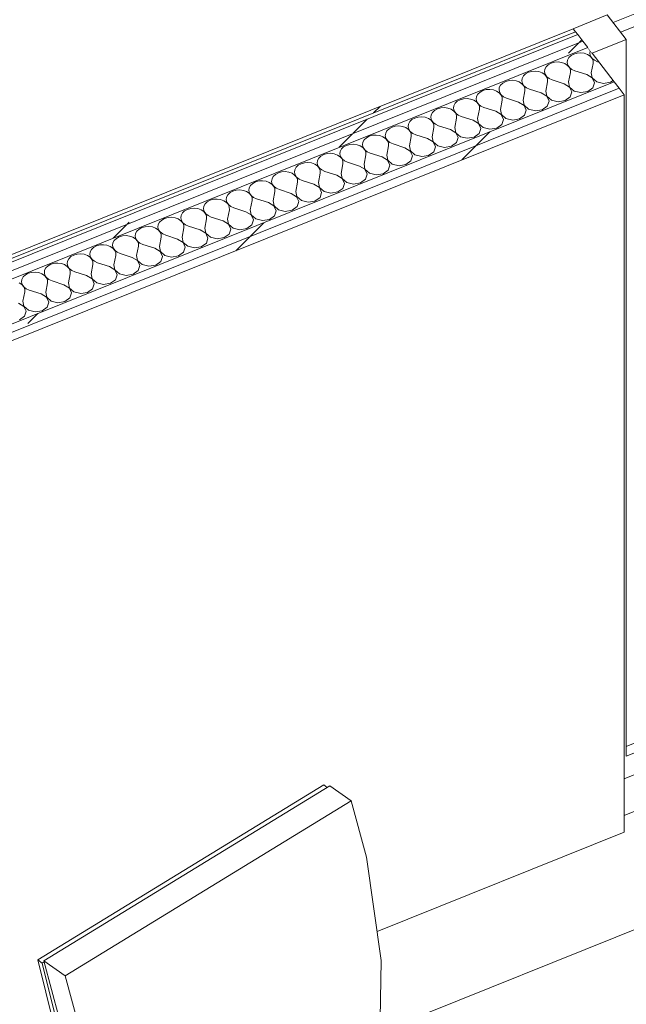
# Model space of a CAD drawing. Header units: millimetres. Extents: x -2220 to 52371, y -4077 to 6953.
# Tile 255 of 256: x 38928 to 39753, y 2845 to 4184. Entities that reach past the tile are written whole.
import ezdxf

# ---------------------------------------------------------------- set-up
doc = ezdxf.new("R2010")
doc.units = ezdxf.units.MM
doc.header["$MEASUREMENT"] = 0
doc.linetypes.add('Wipeout_Contour', pattern=[1000, 0, -1000])
for name, color, linetype in [('Nuevo_08_E_Envans secs', 7, 'Continuous'), ('Nuevo_09_EI_Mobiliari general', 7, 'Continuous'), ('Nuevo_14_PAV_Soft Light Grey 0554', 7, 'Continuous'), ('Nuevo_Ventanas Archicad', 7, 'Continuous')]:
    doc.layers.add(name, color=color, linetype=linetype)
for name, color, linetype, lineweight in [('Nuevo_08_E_Envans secs_Pluma_Nº__1', 7, 'Continuous', 5), ('Nuevo_08_E_Envans secs_Pluma_Nº__47', 7, 'Continuous', 20), ('Nuevo_09_EI_Mobiliari general_Pluma_Nº__1', 7, 'Continuous', 5), ('Nuevo_14_PAV_Soft Light Grey 0554_Pluma_Nº__89', 7, 'Continuous', 5), ('Nuevo_Ventanas Archicad_Pluma_Nº__1', 7, 'Continuous', 5), ('Nuevo_Ventanas Archicad_Pluma_Nº__47', 7, 'Continuous', 20)]:
    doc.layers.add(name, color=color, linetype=linetype, lineweight=lineweight)
for name, color, linetype, lineweight, true_color in [('Nuevo_08_E_Envans secs_Pluma_Nº__102', 7, 'Continuous', 5, 0xcccccc), ('Nuevo_08_E_Envans secs_Pluma_Nº__171', 171, 'Continuous', 13, 0xaaaaff), ('Nuevo_08_E_Envans secs_Pluma_Nº__177', 7, 'Continuous', 15, 0xf7e046)]:
    doc.layers.add(name, color=color, linetype=linetype, lineweight=lineweight, true_color=true_color)
pattern_1 = [(45, (42615.74, 4689.65), (-183.848, 183.848), [195, -65]), (45, (42615.74, 4873.5), (-183.848, 183.848), [195, -65])]

# ---------------------------------------------------------------- blocks, each defined once
blk = doc.blocks.new('*X287', base_point=(42615.7, 4689.6))
at = {"layer": 'Nuevo_08_E_Envans secs_Pluma_Nº__102', "color": 254, "linetype": 'Continuous', "lineweight": 5, "true_color": 0xcccccc}
for p, q in [((39681.5, 4136.9), (39677.6, 4134.8)), ((39686.1, 4138.2), (39681.5, 4136.9)), ((39690.9, 4138.5), (39686.1, 4138.2)), ((39695.7, 4137.9), (39690.9, 4138.5)), ((39700.1, 4136.3), (39695.7, 4137.9)), ((39703.7, 4133.9), (39700.1, 4136.3)), ((39703.8, 4141.1), (39703.4, 4137.6)), ((39703.4, 4137.6), (39704.2, 4134.1)), ((39703.9, 4141.2), (39703.8, 4141.1)), ((39650.6, 4124.5), (39646.7, 4122.4)), ((39655.1, 4125.7), (39650.6, 4124.5)), ((39660, 4126.1), (39655.1, 4125.7)), ((39664.8, 4125.4), (39660, 4126.1)), ((39669.2, 4123.9), (39664.8, 4125.4)), ((39672.8, 4121.5), (39669.2, 4123.9)), ((39672.9, 4128.7), (39672.4, 4125.2)), ((39672.4, 4125.2), (39673.3, 4121.7)), ((39674.7, 4132), (39672.9, 4128.7)), ((39677.6, 4134.8), (39674.7, 4132)), ((39706.3, 4130.9), (39703.7, 4133.9)), ((39704.2, 4134.1), (39706.4, 4131)), ((39705.2, 4111.3), (39707.6, 4124)), ((39707.6, 4127.5), (39706.3, 4130.9)), ((39706.4, 4131), (39709.7, 4128.4)), ((39707.6, 4124), (39707.6, 4127.5)), ((39709.7, 4128.4), (39713.8, 4126.5)), ((39715.6, 4125.9), (39713.8, 4126.5)), ((39615.8, 4109.9), (39612.8, 4107.1)), ((39619.7, 4112.1), (39615.8, 4109.9)), ((39624.2, 4113.3), (39619.7, 4112.1)), ((39629.1, 4113.7), (39624.2, 4113.3)), ((39633.9, 4113), (39629.1, 4113.7)), ((39638.3, 4111.4), (39633.9, 4113)), ((39641.9, 4109.1), (39638.3, 4111.4)), ((39642, 4116.3), (39641.5, 4112.8)), ((39641.5, 4112.8), (39642.4, 4109.3)), ((39643.7, 4119.5), (39642, 4116.3)), ((39646.7, 4122.4), (39643.7, 4119.5)), ((39675.4, 4118.5), (39672.8, 4121.5)), ((39673.3, 4121.7), (39675.5, 4118.5)), ((39674.3, 4098.9), (39676.7, 4111.6)), ((39676.7, 4115.1), (39675.4, 4118.5)), ((39675.5, 4118.5), (39678.8, 4115.9)), ((39676.7, 4111.6), (39676.7, 4115.1)), ((39678.8, 4115.9), (39682.9, 4114.1)), ((39699, 4108.9), (39682.9, 4114.1)), ((39705.2, 4111.3), (39706.6, 4104.4)), ((39584.9, 4097.5), (39581.9, 4094.7)), ((39588.8, 4099.6), (39584.9, 4097.5)), ((39593.3, 4100.9), (39588.8, 4099.6)), ((39598.2, 4101.2), (39593.3, 4100.9)), ((39603, 4100.6), (39598.2, 4101.2)), ((39607.3, 4099), (39603, 4100.6)), ((39610.9, 4096.6), (39607.3, 4099)), ((39611.1, 4103.8), (39610.6, 4100.3)), ((39610.6, 4100.3), (39611.5, 4096.9)), ((39613.5, 4093.7), (39610.9, 4096.6)), ((39612.8, 4107.1), (39611.1, 4103.8)), ((39611.5, 4096.9), (39613.6, 4093.7)), ((39644.4, 4106.1), (39641.9, 4109.1)), ((39642.4, 4109.3), (39644.6, 4106.1)), ((39643.4, 4086.5), (39645.8, 4099.2)), ((39645.8, 4102.7), (39644.4, 4106.1)), ((39644.6, 4106.1), (39647.8, 4103.5)), ((39645.8, 4099.2), (39645.8, 4102.7)), ((39647.8, 4103.5), (39652, 4101.6)), ((39668.1, 4096.4), (39652, 4101.6)), ((39675.5, 4092), (39668.1, 4096.4)), ((39674.3, 4098.9), (39675.7, 4092)), ((39706.5, 4104.4), (39699, 4108.9)), ((39709.5, 4097.8), (39706.5, 4104.4)), ((39706.6, 4104.4), (39712.8, 4099.1)), ((39707.3, 4091), (39709.5, 4097.8)), ((39712.8, 4099.1), (39721.9, 4096.9)), ((39721.9, 4096.9), (39731.3, 4098.5)), ((39731.3, 4098.5), (39734.8, 4101)), ((39553.9, 4085.1), (39551, 4082.3)), ((39557.8, 4087.2), (39553.9, 4085.1)), ((39562.4, 4088.5), (39557.8, 4087.2)), ((39567.3, 4088.8), (39562.4, 4088.5)), ((39572.1, 4088.2), (39567.3, 4088.8)), ((39576.4, 4086.6), (39572.1, 4088.2)), ((39580, 4084.2), (39576.4, 4086.6)), ((39580.1, 4091.4), (39579.7, 4087.9)), ((39579.7, 4087.9), (39580.6, 4084.4)), ((39582.6, 4081.2), (39580, 4084.2)), ((39581.9, 4094.7), (39580.1, 4091.4)), ((39580.6, 4084.4), (39582.7, 4081.3)), ((39612.5, 4074.1), (39614.9, 4086.7)), ((39614.9, 4090.3), (39613.5, 4093.7)), ((39613.6, 4093.7), (39616.9, 4091.1)), ((39614.9, 4086.7), (39614.9, 4090.3)), ((39616.9, 4091.1), (39621.1, 4089.2)), ((39637.2, 4084), (39621.1, 4089.2)), ((39644.6, 4079.5), (39637.2, 4084)), ((39643.4, 4086.5), (39644.8, 4079.6)), ((39678.6, 4085.3), (39675.5, 4092)), ((39675.7, 4092), (39681.9, 4086.6)), ((39676.4, 4078.5), (39678.6, 4085.3)), ((39681.9, 4086.6), (39691, 4084.4)), ((39691, 4084.4), (39700.4, 4086)), ((39700.4, 4086), (39707.3, 4091)), ((39520.1, 4069.9), (39518.3, 4066.6)), ((39523, 4072.7), (39520.1, 4069.9)), ((39526.9, 4074.8), (39523, 4072.7)), ((39531.5, 4076.1), (39526.9, 4074.8)), ((39536.3, 4076.4), (39531.5, 4076.1)), ((39541.1, 4075.7), (39536.3, 4076.4)), ((39545.5, 4074.2), (39541.1, 4075.7)), ((39549.1, 4071.8), (39545.5, 4074.2)), ((39549.2, 4079), (39548.8, 4075.5)), ((39548.8, 4075.5), (39549.7, 4072)), ((39551.7, 4068.8), (39549.1, 4071.8)), ((39551, 4082.3), (39549.2, 4079)), ((39549.7, 4072), (39551.8, 4068.9)), ((39581.6, 4061.7), (39584, 4074.3)), ((39583.9, 4077.8), (39582.6, 4081.2)), ((39582.7, 4081.3), (39586, 4078.7)), ((39584, 4074.3), (39583.9, 4077.8)), ((39586, 4078.7), (39590.1, 4076.8)), ((39606.3, 4071.6), (39590.1, 4076.8)), ((39613.7, 4067.1), (39606.3, 4071.6)), ((39612.5, 4074.1), (39613.8, 4067.2)), ((39647.7, 4072.9), (39644.6, 4079.5)), ((39644.8, 4079.6), (39650.9, 4074.2)), ((39645.4, 4066.1), (39647.7, 4072.9)), ((39650.9, 4074.2), (39660.1, 4072)), ((39660.1, 4072), (39669.5, 4073.6)), ((39669.5, 4073.6), (39676.4, 4078.5)), ((39489.2, 4057.4), (39487.4, 4054.2)), ((39492.1, 4060.2), (39489.2, 4057.4)), ((39496, 4062.4), (39492.1, 4060.2)), ((39500.6, 4063.6), (39496, 4062.4)), ((39505.4, 4064), (39500.6, 4063.6)), ((39510.2, 4063.3), (39505.4, 4064)), ((39514.6, 4061.8), (39510.2, 4063.3)), ((39518.2, 4059.4), (39514.6, 4061.8)), ((39518.3, 4066.6), (39517.9, 4063.1)), ((39517.9, 4063.1), (39518.7, 4059.6)), ((39520.8, 4056.4), (39518.2, 4059.4)), ((39518.7, 4059.6), (39520.9, 4056.4)), ((39522.1, 4053), (39520.8, 4056.4)), ((39520.9, 4056.4), (39524.2, 4053.8)), ((39550.6, 4049.2), (39553, 4061.9)), ((39553, 4065.4), (39551.7, 4068.8)), ((39551.8, 4068.9), (39555.1, 4066.2)), ((39553, 4061.9), (39553, 4065.4)), ((39555.1, 4066.2), (39559.2, 4064.4)), ((39575.4, 4059.2), (39559.2, 4064.4)), ((39582.8, 4054.7), (39575.4, 4059.2)), ((39581.6, 4061.7), (39582.9, 4054.7)), ((39616.8, 4060.5), (39613.7, 4067.1)), ((39613.8, 4067.2), (39620, 4061.8)), ((39614.5, 4053.7), (39616.8, 4060.5)), ((39620, 4061.8), (39629.2, 4059.6)), ((39629.2, 4059.6), (39638.6, 4061.2)), ((39638.6, 4061.2), (39645.4, 4066.1)), ((39458.2, 4045), (39456.5, 4041.7)), ((39461.2, 4047.8), (39458.2, 4045)), ((39465.1, 4049.9), (39461.2, 4047.8)), ((39469.6, 4051.2), (39465.1, 4049.9)), ((39474.5, 4051.5), (39469.6, 4051.2)), ((39479.3, 4050.9), (39474.5, 4051.5)), ((39483.7, 4049.3), (39479.3, 4050.9)), ((39487.3, 4047), (39483.7, 4049.3)), ((39487.4, 4054.2), (39486.9, 4050.6)), ((39486.9, 4050.6), (39487.8, 4047.2)), ((39489.9, 4044), (39487.3, 4047)), ((39487.8, 4047.2), (39490, 4044)), ((39491.2, 4040.6), (39489.9, 4044)), ((39490, 4044), (39493.3, 4041.4)), ((39519.7, 4036.8), (39522.1, 4049.5)), ((39522.1, 4049.5), (39522.1, 4053)), ((39524.2, 4053.8), (39528.3, 4052)), ((39544.5, 4046.8), (39528.3, 4052)), ((39551.9, 4042.3), (39544.5, 4046.8)), ((39550.6, 4049.2), (39552, 4042.3)), ((39585.8, 4048.1), (39582.8, 4054.7)), ((39582.9, 4054.7), (39589.1, 4049.4)), ((39583.6, 4041.3), (39585.8, 4048.1)), ((39589.1, 4049.4), (39598.3, 4047.2)), ((39598.3, 4047.2), (39607.7, 4048.8)), ((39607.7, 4048.8), (39614.5, 4053.7)), ((39425.6, 4029.3), (39425.1, 4025.8)), ((39427.3, 4032.6), (39425.6, 4029.3)), ((39430.3, 4035.4), (39427.3, 4032.6)), ((39434.2, 4037.5), (39430.3, 4035.4)), ((39438.7, 4038.8), (39434.2, 4037.5)), ((39443.6, 4039.1), (39438.7, 4038.8)), ((39448.4, 4038.5), (39443.6, 4039.1)), ((39452.8, 4036.9), (39448.4, 4038.5)), ((39456.4, 4034.5), (39452.8, 4036.9)), ((39456.5, 4041.7), (39456, 4038.2)), ((39456, 4038.2), (39456.9, 4034.8)), ((39458.9, 4031.5), (39456.4, 4034.5)), ((39456.9, 4034.8), (39459.1, 4031.6)), ((39460.3, 4028.2), (39458.9, 4031.5)), ((39459.1, 4031.6), (39462.3, 4029)), ((39488.8, 4024.4), (39491.2, 4037.1)), ((39491.2, 4037.1), (39491.2, 4040.6)), ((39493.3, 4041.4), (39497.4, 4039.5)), ((39513.5, 4034.3), (39497.4, 4039.5)), ((39521, 4029.9), (39513.5, 4034.3)), ((39519.7, 4036.8), (39521.1, 4029.9)), ((39524, 4023.2), (39521, 4029.9)), ((39521.1, 4029.9), (39527.3, 4024.5)), ((39554.9, 4035.7), (39551.9, 4042.3)), ((39552, 4042.3), (39558.2, 4037)), ((39552.7, 4028.9), (39554.9, 4035.7)), ((39558.2, 4037), (39567.4, 4034.7)), ((39567.4, 4034.7), (39576.8, 4036.3)), ((39576.8, 4036.3), (39583.6, 4041.3)), ((39394.6, 4016.9), (39394.2, 4013.4)), ((39396.4, 4020.2), (39394.6, 4016.9)), ((39399.4, 4023), (39396.4, 4020.2)), ((39403.3, 4025.1), (39399.4, 4023)), ((39407.8, 4026.4), (39403.3, 4025.1)), ((39412.7, 4026.7), (39407.8, 4026.4)), ((39417.5, 4026.1), (39412.7, 4026.7)), ((39421.8, 4024.5), (39417.5, 4026.1)), ((39425.4, 4022.1), (39421.8, 4024.5)), ((39425.1, 4025.8), (39426, 4022.3)), ((39428, 4019.1), (39425.4, 4022.1)), ((39426, 4022.3), (39428.1, 4019.2)), ((39429.4, 4015.7), (39428, 4019.1)), ((39428.1, 4019.2), (39431.4, 4016.6)), ((39429.4, 4012.2), (39429.4, 4015.7)), ((39431.4, 4016.6), (39435.6, 4014.7)), ((39457.9, 4012), (39460.3, 4024.6)), ((39460.3, 4024.6), (39460.3, 4028.2)), ((39462.3, 4029), (39466.5, 4027.1)), ((39482.6, 4021.9), (39466.5, 4027.1)), ((39490, 4017.4), (39482.6, 4021.9)), ((39488.8, 4024.4), (39490.2, 4017.5)), ((39493.1, 4010.8), (39490, 4017.4)), ((39490.2, 4017.5), (39496.4, 4012.1)), ((39514.9, 4011.5), (39521.8, 4016.4)), ((39521.8, 4016.4), (39524, 4023.2)), ((39527.3, 4024.5), (39536.4, 4022.3)), ((39536.4, 4022.3), (39545.8, 4023.9)), ((39545.8, 4023.9), (39552.7, 4028.9)), ((39363.7, 4004.5), (39363.3, 4001)), ((39365.5, 4007.8), (39363.7, 4004.5)), ((39368.4, 4010.6), (39365.5, 4007.8)), ((39372.3, 4012.7), (39368.4, 4010.6)), ((39376.9, 4014), (39372.3, 4012.7)), ((39381.8, 4014.3), (39376.9, 4014)), ((39386.6, 4013.6), (39381.8, 4014.3)), ((39390.9, 4012.1), (39386.6, 4013.6)), ((39394.5, 4009.7), (39390.9, 4012.1)), ((39394.2, 4013.4), (39395.1, 4009.9)), ((39397.1, 4006.7), (39394.5, 4009.7)), ((39395.1, 4009.9), (39397.2, 4006.8)), ((39398.4, 4003.3), (39397.1, 4006.7)), ((39397.2, 4006.8), (39400.5, 4004.1)), ((39398.5, 3999.8), (39398.4, 4003.3)), ((39400.5, 4004.1), (39404.6, 4002.3)), ((39427, 3999.6), (39429.4, 4012.2)), ((39451.7, 4009.5), (39435.6, 4014.7)), ((39459.1, 4005), (39451.7, 4009.5)), ((39457.9, 4012), (39459.3, 4005.1)), ((39462.2, 3998.4), (39459.1, 4005)), ((39459.3, 4005.1), (39465.4, 3999.7)), ((39484, 3999.1), (39490.9, 4004)), ((39490.9, 4004), (39493.1, 4010.8)), ((39496.4, 4012.1), (39505.5, 4009.9)), ((39505.5, 4009.9), (39514.9, 4011.5)), ((39315.1, 3989.1), (39310.5, 3987.8)), ((39319.9, 3989.4), (39315.1, 3989.1)), ((39324.7, 3988.8), (39319.9, 3989.4)), ((39332.8, 3992), (39332.4, 3988.5)), ((39334.6, 3995.3), (39332.8, 3992)), ((39337.5, 3998.1), (39334.6, 3995.3)), ((39341.4, 4000.3), (39337.5, 3998.1)), ((39346, 4001.5), (39341.4, 4000.3)), ((39350.8, 4001.9), (39346, 4001.5)), ((39355.6, 4001.2), (39350.8, 4001.9)), ((39360, 3999.6), (39355.6, 4001.2)), ((39363.6, 3997.3), (39360, 3999.6)), ((39363.3, 4001), (39364.2, 3997.5)), ((39366.2, 3994.3), (39363.6, 3997.3)), ((39364.2, 3997.5), (39366.3, 3994.3)), ((39367.5, 3990.9), (39366.2, 3994.3)), ((39366.3, 3994.3), (39369.6, 3991.7)), ((39367.5, 3987.4), (39367.5, 3990.9)), ((39369.6, 3991.7), (39373.7, 3989.9)), ((39389.9, 3984.6), (39373.7, 3989.9)), ((39396.1, 3987.1), (39398.5, 3999.8)), ((39420.8, 3997.1), (39404.6, 4002.3)), ((39428.2, 3992.6), (39420.8, 3997.1)), ((39427, 3999.6), (39428.3, 3992.6)), ((39431.3, 3986), (39428.2, 3992.6)), ((39428.3, 3992.6), (39434.5, 3987.3)), ((39453.1, 3986.7), (39459.9, 3991.6)), ((39459.9, 3991.6), (39462.2, 3998.4)), ((39465.4, 3999.7), (39474.6, 3997.5)), ((39474.6, 3997.5), (39484, 3999.1)), ((39284.1, 3976.7), (39279.6, 3975.4)), ((39289, 3977), (39284.1, 3976.7)), ((39293.8, 3976.4), (39289, 3977)), ((39298.2, 3974.8), (39293.8, 3976.4)), ((39301.9, 3979.6), (39301.4, 3976.1)), ((39301.4, 3976.1), (39302.3, 3972.6)), ((39303.7, 3982.9), (39301.9, 3979.6)), ((39306.6, 3985.7), (39303.7, 3982.9)), ((39310.5, 3987.8), (39306.6, 3985.7)), ((39329.1, 3987.2), (39324.7, 3988.8)), ((39332.7, 3984.9), (39329.1, 3987.2)), ((39332.4, 3988.5), (39333.2, 3985.1)), ((39335.3, 3981.9), (39332.7, 3984.9)), ((39333.2, 3985.1), (39335.4, 3981.9)), ((39336.6, 3978.5), (39335.3, 3981.9)), ((39335.4, 3981.9), (39338.7, 3979.3)), ((39336.6, 3974.9), (39336.6, 3978.5)), ((39338.7, 3979.3), (39342.8, 3977.4)), ((39359, 3972.2), (39342.8, 3977.4)), ((39365.1, 3974.7), (39367.5, 3987.4)), ((39397.3, 3980.2), (39389.9, 3984.6)), ((39396.1, 3987.1), (39397.4, 3980.2)), ((39400.3, 3973.5), (39397.3, 3980.2)), ((39397.4, 3980.2), (39403.6, 3974.9)), ((39422.2, 3974.2), (39429, 3979.2)), ((39429, 3979.2), (39431.3, 3986)), ((39434.5, 3987.3), (39443.7, 3985.1)), ((39443.7, 3985.1), (39453.1, 3986.7)), ((39248.7, 3963), (39244.8, 3960.9)), ((39253.2, 3964.3), (39248.7, 3963)), ((39258.1, 3964.6), (39253.2, 3964.3)), ((39262.9, 3964), (39258.1, 3964.6)), ((39267.3, 3962.4), (39262.9, 3964)), ((39270.9, 3960), (39267.3, 3962.4)), ((39271, 3967.2), (39270.5, 3963.7)), ((39270.5, 3963.7), (39271.4, 3960.2)), ((39272.7, 3970.5), (39271, 3967.2)), ((39275.7, 3973.3), (39272.7, 3970.5)), ((39279.6, 3975.4), (39275.7, 3973.3)), ((39301.8, 3972.4), (39298.2, 3974.8)), ((39304.4, 3969.4), (39301.8, 3972.4)), ((39302.3, 3972.6), (39304.5, 3969.5)), ((39303.3, 3949.9), (39305.7, 3962.5)), ((39305.7, 3966.1), (39304.4, 3969.4)), ((39304.5, 3969.5), (39307.8, 3966.9)), ((39305.7, 3962.5), (39305.7, 3966.1)), ((39307.8, 3966.9), (39311.9, 3965)), ((39328, 3959.8), (39311.9, 3965)), ((39334.2, 3962.3), (39336.6, 3974.9)), ((39334.2, 3962.3), (39335.6, 3955.4)), ((39366.4, 3967.7), (39359, 3972.2)), ((39365.1, 3974.7), (39366.5, 3967.8)), ((39369.4, 3961.1), (39366.4, 3967.7)), ((39366.5, 3967.8), (39372.7, 3962.4)), ((39372.7, 3962.4), (39381.9, 3960.2)), ((39391.3, 3961.8), (39398.1, 3966.7)), ((39398.1, 3966.7), (39400.3, 3973.5)), ((39403.6, 3974.9), (39412.8, 3972.6)), ((39412.8, 3972.6), (39422.2, 3974.2)), ((39217.8, 3950.6), (39213.9, 3948.5)), ((39222.3, 3951.9), (39217.8, 3950.6)), ((39227.2, 3952.2), (39222.3, 3951.9)), ((39232, 3951.5), (39227.2, 3952.2)), ((39236.3, 3950), (39232, 3951.5)), ((39239.9, 3947.6), (39236.3, 3950)), ((39240.1, 3954.8), (39239.6, 3951.3)), ((39239.6, 3951.3), (39240.5, 3947.8)), ((39241.8, 3958.1), (39240.1, 3954.8)), ((39244.8, 3960.9), (39241.8, 3958.1)), ((39273.4, 3957), (39270.9, 3960)), ((39271.4, 3960.2), (39273.6, 3957.1)), ((39272.4, 3937.4), (39274.8, 3950.1)), ((39274.8, 3953.6), (39273.4, 3957)), ((39273.6, 3957.1), (39276.8, 3954.5)), ((39274.8, 3950.1), (39274.8, 3953.6)), ((39276.8, 3954.5), (39281, 3952.6)), ((39297.1, 3947.4), (39281, 3952.6)), ((39303.3, 3949.9), (39304.7, 3943)), ((39335.5, 3955.3), (39328, 3959.8)), ((39338.5, 3948.7), (39335.5, 3955.3)), ((39335.6, 3955.4), (39341.8, 3950)), ((39341.8, 3950), (39350.9, 3947.8)), ((39350.9, 3947.8), (39360.3, 3949.4)), ((39360.3, 3949.4), (39367.2, 3954.3)), ((39367.2, 3954.3), (39369.4, 3961.1)), ((39381.9, 3960.2), (39391.3, 3961.8)), ((39182.9, 3936), (39180, 3933.2)), ((39186.8, 3938.2), (39182.9, 3936)), ((39191.4, 3939.4), (39186.8, 3938.2)), ((39196.3, 3939.8), (39191.4, 3939.4)), ((39201.1, 3939.1), (39196.3, 3939.8)), ((39205.4, 3937.5), (39201.1, 3939.1)), ((39209, 3935.2), (39205.4, 3937.5)), ((39209.1, 3942.4), (39208.7, 3938.9)), ((39208.7, 3938.9), (39209.6, 3935.4)), ((39210.9, 3945.6), (39209.1, 3942.4)), ((39209.6, 3935.4), (39211.7, 3932.2)), ((39213.9, 3948.5), (39210.9, 3945.6)), ((39242.5, 3944.6), (39239.9, 3947.6)), ((39240.5, 3947.8), (39242.6, 3944.6)), ((39241.5, 3925), (39243.9, 3937.7)), ((39243.9, 3941.2), (39242.5, 3944.6)), ((39242.6, 3944.6), (39245.9, 3942)), ((39243.9, 3937.7), (39243.9, 3941.2)), ((39245.9, 3942), (39250.1, 3940.2)), ((39266.2, 3935), (39250.1, 3940.2)), ((39272.4, 3937.4), (39273.7, 3930.5)), ((39304.5, 3942.9), (39297.1, 3947.4)), ((39307.6, 3936.3), (39304.5, 3942.9)), ((39304.7, 3943), (39310.9, 3937.6)), ((39305.4, 3929.5), (39307.6, 3936.3)), ((39310.9, 3937.6), (39320, 3935.4)), ((39320, 3935.4), (39329.4, 3937)), ((39329.4, 3937), (39336.3, 3941.9)), ((39336.3, 3941.9), (39338.5, 3948.7)), ((39152, 3923.6), (39149.1, 3920.8)), ((39155.9, 3925.7), (39152, 3923.6)), ((39160.5, 3927), (39155.9, 3925.7)), ((39165.3, 3927.3), (39160.5, 3927)), ((39170.1, 3926.7), (39165.3, 3927.3)), ((39174.5, 3925.1), (39170.1, 3926.7)), ((39178.1, 3922.7), (39174.5, 3925.1)), ((39178.2, 3929.9), (39177.8, 3926.4)), ((39177.8, 3926.4), (39178.7, 3923)), ((39180.7, 3919.8), (39178.1, 3922.7)), ((39180, 3933.2), (39178.2, 3929.9)), ((39178.7, 3923), (39180.8, 3919.8)), ((39211.6, 3932.2), (39209, 3935.2)), ((39210.6, 3912.6), (39213, 3925.3)), ((39212.9, 3928.8), (39211.6, 3932.2)), ((39211.7, 3932.2), (39215, 3929.6)), ((39213, 3925.3), (39212.9, 3928.8)), ((39215, 3929.6), (39219.1, 3927.7)), ((39235.3, 3922.5), (39219.1, 3927.7)), ((39242.7, 3918.1), (39235.3, 3922.5)), ((39241.5, 3925), (39242.8, 3918.1)), ((39273.6, 3930.5), (39266.2, 3935)), ((39276.7, 3923.9), (39273.6, 3930.5)), ((39273.7, 3930.5), (39279.9, 3925.2)), ((39274.4, 3917.1), (39276.7, 3923.9)), ((39279.9, 3925.2), (39289.1, 3923)), ((39289.1, 3923), (39298.5, 3924.6)), ((39298.5, 3924.6), (39305.4, 3929.5)), ((39121.1, 3911.2), (39118.2, 3908.4)), ((39125, 3913.3), (39121.1, 3911.2)), ((39129.6, 3914.6), (39125, 3913.3)), ((39134.4, 3914.9), (39129.6, 3914.6)), ((39139.2, 3914.3), (39134.4, 3914.9)), ((39143.6, 3912.7), (39139.2, 3914.3)), ((39147.2, 3910.3), (39143.6, 3912.7)), ((39147.3, 3917.5), (39146.9, 3914)), ((39146.9, 3914), (39147.7, 3910.5)), ((39149.8, 3907.3), (39147.2, 3910.3)), ((39149.1, 3920.8), (39147.3, 3917.5)), ((39147.7, 3910.5), (39149.9, 3907.4)), ((39179.6, 3900.2), (39182, 3912.8)), ((39182, 3916.4), (39180.7, 3919.8)), ((39180.8, 3919.8), (39184.1, 3917.2)), ((39182, 3912.8), (39182, 3916.4)), ((39184.1, 3917.2), (39188.2, 3915.3)), ((39204.4, 3910.1), (39188.2, 3915.3)), ((39211.8, 3905.6), (39204.4, 3910.1)), ((39210.6, 3912.6), (39211.9, 3905.7)), ((39245.8, 3911.4), (39242.7, 3918.1)), ((39242.8, 3918.1), (39249, 3912.7)), ((39243.5, 3904.6), (39245.8, 3911.4)), ((39249, 3912.7), (39258.2, 3910.5)), ((39258.2, 3910.5), (39267.6, 3912.1)), ((39267.6, 3912.1), (39274.4, 3917.1)), ((39087.2, 3896), (39085.5, 3892.7)), ((39090.2, 3898.8), (39087.2, 3896)), ((39094.1, 3900.9), (39090.2, 3898.8)), ((39098.6, 3902.2), (39094.1, 3900.9)), ((39103.5, 3902.5), (39098.6, 3902.2)), ((39108.3, 3901.8), (39103.5, 3902.5)), ((39112.7, 3900.3), (39108.3, 3901.8)), ((39116.3, 3897.9), (39112.7, 3900.3)), ((39116.4, 3905.1), (39115.9, 3901.6)), ((39115.9, 3901.6), (39116.8, 3898.1)), ((39118.9, 3894.9), (39116.3, 3897.9)), ((39118.2, 3908.4), (39116.4, 3905.1)), ((39116.8, 3898.1), (39119, 3895)), ((39148.7, 3887.8), (39151.1, 3900.4)), ((39151.1, 3903.9), (39149.8, 3907.3)), ((39149.9, 3907.4), (39153.2, 3904.8)), ((39151.1, 3900.4), (39151.1, 3903.9)), ((39153.2, 3904.8), (39157.3, 3902.9)), ((39173.5, 3897.7), (39157.3, 3902.9)), ((39180.9, 3893.2), (39173.5, 3897.7)), ((39179.6, 3900.2), (39181, 3893.3)), ((39214.8, 3899), (39211.8, 3905.6)), ((39211.9, 3905.7), (39218.1, 3900.3)), ((39212.6, 3892.2), (39214.8, 3899)), ((39218.1, 3900.3), (39227.3, 3898.1)), ((39227.3, 3898.1), (39236.7, 3899.7)), ((39236.7, 3899.7), (39243.5, 3904.6)), ((39056.3, 3883.5), (39054.6, 3880.3)), ((39059.3, 3886.3), (39056.3, 3883.5)), ((39063.2, 3888.5), (39059.3, 3886.3)), ((39067.7, 3889.7), (39063.2, 3888.5)), ((39072.6, 3890.1), (39067.7, 3889.7)), ((39077.4, 3889.4), (39072.6, 3890.1)), ((39081.8, 3887.9), (39077.4, 3889.4)), ((39085.4, 3885.5), (39081.8, 3887.9)), ((39085.5, 3892.7), (39085, 3889.2)), ((39085, 3889.2), (39085.9, 3885.7)), ((39087.9, 3882.5), (39085.4, 3885.5)), ((39085.9, 3885.7), (39088.1, 3882.5)), ((39089.3, 3879.1), (39087.9, 3882.5)), ((39088.1, 3882.5), (39091.3, 3879.9)), ((39117.8, 3875.3), (39120.2, 3888)), ((39120.2, 3891.5), (39118.9, 3894.9)), ((39119, 3895), (39122.3, 3892.3)), ((39120.2, 3888), (39120.2, 3891.5)), ((39122.3, 3892.3), (39126.4, 3890.5)), ((39142.5, 3885.3), (39126.4, 3890.5)), ((39150, 3880.8), (39142.5, 3885.3)), ((39148.7, 3887.8), (39150.1, 3880.8)), ((39183.9, 3886.6), (39180.9, 3893.2)), ((39181, 3893.3), (39187.2, 3887.9)), ((39181.7, 3879.8), (39183.9, 3886.6)), ((39187.2, 3887.9), (39196.4, 3885.7)), ((39196.4, 3885.7), (39205.8, 3887.3)), ((39205.8, 3887.3), (39212.6, 3892.2)), ((39025.4, 3871.1), (39023.6, 3867.8)), ((39028.4, 3873.9), (39025.4, 3871.1)), ((39032.3, 3876), (39028.4, 3873.9)), ((39036.8, 3877.3), (39032.3, 3876)), ((39041.7, 3877.6), (39036.8, 3877.3)), ((39046.5, 3877), (39041.7, 3877.6)), ((39050.8, 3875.4), (39046.5, 3877)), ((39054.4, 3873.1), (39050.8, 3875.4)), ((39054.6, 3880.3), (39054.1, 3876.7)), ((39054.1, 3876.7), (39055, 3873.3)), ((39057, 3870.1), (39054.4, 3873.1)), ((39055, 3873.3), (39057.1, 3870.1)), ((39058.4, 3866.7), (39057, 3870.1)), ((39057.1, 3870.1), (39060.4, 3867.5)), ((39086.9, 3862.9), (39089.3, 3875.6)), ((39089.3, 3875.6), (39089.3, 3879.1)), ((39091.3, 3879.9), (39095.5, 3878.1)), ((39111.6, 3872.9), (39095.5, 3878.1)), ((39119, 3868.4), (39111.6, 3872.9)), ((39117.8, 3875.3), (39119.2, 3868.4)), ((39153, 3874.2), (39150, 3880.8)), ((39150.1, 3880.8), (39156.3, 3875.5)), ((39150.8, 3867.4), (39153, 3874.2)), ((39156.3, 3875.5), (39165.4, 3873.3)), ((39165.4, 3873.3), (39174.8, 3874.9)), ((39174.8, 3874.9), (39181.7, 3879.8)), ((38992.7, 3855.4), (38992.3, 3851.9)), ((38994.5, 3858.7), (38992.7, 3855.4)), ((38997.4, 3861.5), (38994.5, 3858.7)), ((39001.3, 3863.6), (38997.4, 3861.5)), ((39005.9, 3864.9), (39001.3, 3863.6)), ((39010.8, 3865.2), (39005.9, 3864.9)), ((39015.5, 3864.6), (39010.8, 3865.2)), ((39019.9, 3863), (39015.5, 3864.6)), ((39023.5, 3860.6), (39019.9, 3863)), ((39023.6, 3867.8), (39023.2, 3864.3)), ((39023.2, 3864.3), (39024.1, 3860.9)), ((39026.1, 3857.6), (39023.5, 3860.6)), ((39024.1, 3860.9), (39026.2, 3857.7)), ((39027.4, 3854.3), (39026.1, 3857.6)), ((39026.2, 3857.7), (39029.5, 3855.1)), ((39029.5, 3855.1), (39033.6, 3853.2)), ((39056, 3850.5), (39058.4, 3863.2)), ((39058.4, 3863.2), (39058.4, 3866.7)), ((39060.4, 3867.5), (39064.6, 3865.6)), ((39080.7, 3860.4), (39064.6, 3865.6)), ((39088.1, 3856), (39080.7, 3860.4)), ((39086.9, 3862.9), (39088.2, 3856)), ((39091.2, 3849.3), (39088.1, 3856)), ((39088.2, 3856), (39094.4, 3850.6)), ((39122.1, 3861.8), (39119, 3868.4)), ((39119.2, 3868.4), (39125.4, 3863.1)), ((39119.9, 3855), (39122.1, 3861.8)), ((39125.4, 3863.1), (39134.5, 3860.8)), ((39134.5, 3860.8), (39143.9, 3862.4)), ((39143.9, 3862.4), (39150.8, 3867.4)), ((38961.8, 3843), (38961.4, 3839.5)), ((38963.6, 3846.3), (38961.8, 3843)), ((38966.5, 3849.1), (38963.6, 3846.3)), ((38970.4, 3851.2), (38966.5, 3849.1)), ((38975, 3852.5), (38970.4, 3851.2)), ((38979.8, 3852.8), (38975, 3852.5)), ((38984.6, 3852.2), (38979.8, 3852.8)), ((38989, 3850.6), (38984.6, 3852.2)), ((38992.6, 3848.2), (38989, 3850.6)), ((38992.3, 3851.9), (38993.2, 3848.4)), ((38995.2, 3845.2), (38992.6, 3848.2)), ((38993.2, 3848.4), (38995.3, 3845.3)), ((38996.5, 3841.8), (38995.2, 3845.2)), ((38995.3, 3845.3), (38998.6, 3842.7)), ((38996.5, 3838.3), (38996.5, 3841.8)), ((38998.6, 3842.7), (39002.7, 3840.8)), ((39025.1, 3838.1), (39027.5, 3850.7)), ((39027.5, 3850.7), (39027.4, 3854.3)), ((39049.8, 3848), (39033.6, 3853.2)), ((39057.2, 3843.5), (39049.8, 3848)), ((39056, 3850.5), (39057.3, 3843.6)), ((39060.3, 3836.9), (39057.2, 3843.5)), ((39057.3, 3843.6), (39063.5, 3838.2)), ((39082.1, 3837.6), (39088.9, 3842.5)), ((39088.9, 3842.5), (39091.2, 3849.3)), ((39094.4, 3850.6), (39103.6, 3848.4)), ((39103.6, 3848.4), (39113, 3850)), ((39113, 3850), (39119.9, 3855)), ((38930.9, 3830.6), (38930.4, 3827.1)), ((38932.7, 3833.9), (38930.9, 3830.6)), ((38935.6, 3836.7), (38932.7, 3833.9)), ((38939.5, 3838.8), (38935.6, 3836.7)), ((38944.1, 3840.1), (38939.5, 3838.8)), ((38948.9, 3840.4), (38944.1, 3840.1)), ((38953.7, 3839.7), (38948.9, 3840.4)), ((38958.1, 3838.2), (38953.7, 3839.7)), ((38961.7, 3835.8), (38958.1, 3838.2)), ((38961.4, 3839.5), (38962.2, 3836)), ((38964.3, 3832.8), (38961.7, 3835.8)), ((38962.2, 3836), (38964.4, 3832.9)), ((38965.6, 3829.4), (38964.3, 3832.8)), ((38964.4, 3832.9), (38967.7, 3830.2)), ((38965.6, 3825.9), (38965.6, 3829.4)), ((38967.7, 3830.2), (38971.8, 3828.4)), ((38988, 3823.2), (38971.8, 3828.4)), ((38994.1, 3825.7), (38996.5, 3838.3)), ((39018.9, 3835.6), (39002.7, 3840.8)), ((39026.3, 3831.1), (39018.9, 3835.6)), ((39025.1, 3838.1), (39026.4, 3831.2)), ((39029.3, 3824.5), (39026.3, 3831.1)), ((39026.4, 3831.2), (39032.6, 3825.8)), ((39051.2, 3825.2), (39058, 3830.1)), ((39058, 3830.1), (39060.3, 3836.9)), ((39063.5, 3838.2), (39072.7, 3836)), ((39072.7, 3836), (39082.1, 3837.6)), ((38930.8, 3823.4), (38927.2, 3825.7)), ((38930.4, 3827.1), (38931.3, 3823.6)), ((38933.4, 3820.4), (38930.8, 3823.4)), ((38931.3, 3823.6), (38933.5, 3820.4)), ((38934.7, 3817), (38933.4, 3820.4)), ((38933.5, 3820.4), (38936.8, 3817.8)), ((38934.7, 3813.5), (38934.7, 3817)), ((38936.8, 3817.8), (38940.9, 3816)), ((38957, 3810.7), (38940.9, 3816)), ((38963.2, 3813.2), (38965.6, 3825.9)), ((38995.4, 3818.7), (38988, 3823.2)), ((38994.1, 3825.7), (38995.5, 3818.7)), ((38998.4, 3812.1), (38995.4, 3818.7)), ((38995.5, 3818.7), (39001.7, 3813.4)), ((39020.3, 3812.8), (39027.1, 3817.7)), ((39027.1, 3817.7), (39029.3, 3824.5)), ((39032.6, 3825.8), (39041.8, 3823.6)), ((39041.8, 3823.6), (39051.2, 3825.2)), ((38932.3, 3800.8), (38934.7, 3813.5)), ((38964.5, 3806.3), (38957, 3810.7)), ((38963.2, 3813.2), (38964.6, 3806.3)), ((38967.5, 3799.6), (38964.5, 3806.3)), ((38964.6, 3806.3), (38970.8, 3801)), ((38989.3, 3800.3), (38996.2, 3805.3)), ((38996.2, 3805.3), (38998.4, 3812.1)), ((39001.7, 3813.4), (39010.9, 3811.2)), ((39010.9, 3811.2), (39020.3, 3812.8)), ((38933.5, 3793.8), (38926.1, 3798.3)), ((38932.3, 3800.8), (38933.7, 3793.9)), ((38936.6, 3787.2), (38933.5, 3793.8)), ((38933.7, 3793.9), (38939.9, 3788.5)), ((38939.9, 3788.5), (38949, 3786.3)), ((38958.4, 3787.9), (38965.3, 3792.8)), ((38965.3, 3792.8), (38967.5, 3799.6)), ((38970.8, 3801), (38979.9, 3798.7)), ((38979.9, 3798.7), (38989.3, 3800.3)), ((38927.5, 3775.5), (38934.4, 3780.4)), ((38934.4, 3780.4), (38936.6, 3787.2)), ((38949, 3786.3), (38958.4, 3787.9))]:
    blk.add_line(p, q, dxfattribs=at)
blk = doc.blocks.new('Elem Sección_215_2', base_point=(42615.7, 4689.6))
at = {"layer": 'Nuevo_08_E_Envans secs_Pluma_Nº__47', "color": 7, "linetype": 'Continuous', "lineweight": 20}
blk.add_line((39749.8, 3079), (39413.8, 2944), dxfattribs=at)
at = {"layer": 'Nuevo_08_E_Envans secs', "lineweight": 0}
blk.add_blockref('*X287', (42615.7, 4689.6), dxfattribs=at)
at = {"color": 254, "linetype": 'Wipeout_Contour', "lineweight": 0, "ltscale": 156870.228828}
blk.add_wipeout([(38360.7, 3641), (38363.8, 3637), (39683.8, 4167.3), (39680.7, 4171.3)], dxfattribs=at).dxf.layer = 'Nuevo_08_E_Envans secs'
at = {"layer": 'Nuevo_08_E_Envans secs_Pluma_Nº__171', "linetype": 'Continuous', "lineweight": 13, "true_color": 0xaaaaff}
h = blk.add_hatch(dxfattribs=at)
h.set_pattern_fill('Panellat_HPL_0002', color=161, style=0, pattern_type=2)
h.set_pattern_definition(pattern_1)
h.paths.add_polyline_path([(38360.7, 3641), (38363.8, 3637), (39683.8, 4167.3), (39680.7, 4171.3)])
at = {"color": 254, "linetype": 'Wipeout_Contour', "lineweight": 0, "ltscale": 157092.980745}
blk.add_wipeout([(38423.1, 3560), (38429.8, 3551.3), (39749.8, 4081.6), (39743.1, 4090.3)], dxfattribs=at).dxf.layer = 'Nuevo_08_E_Envans secs'
at = {"layer": 'Nuevo_08_E_Envans secs_Pluma_Nº__177', "linetype": 'Continuous', "lineweight": 15, "true_color": 0xf7e046}
h = blk.add_hatch(dxfattribs=at)
h.set_pattern_fill('Panellat_HPL_0002', color=53, style=0, pattern_type=2)
h.set_pattern_definition(pattern_1)
h.paths.add_polyline_path([(38423.1, 3560), (38429.8, 3551.3), (39749.8, 4081.6), (39743.1, 4090.3)])
at = {"color": 254, "linetype": 'Wipeout_Contour', "lineweight": 0, "ltscale": 157069.683606}
blk.add_wipeout([(38416.4, 3568.7), (38423.1, 3560), (39743.1, 4090.3), (39736.3, 4099)], dxfattribs=at).dxf.layer = 'Nuevo_08_E_Envans secs'
at = {"layer": 'Nuevo_08_E_Envans secs_Pluma_Nº__177', "linetype": 'Continuous', "lineweight": 15, "true_color": 0xf7e046}
h = blk.add_hatch(dxfattribs=at)
h.set_pattern_fill('Panellat_HPL_0002', color=53, style=0, pattern_type=2)
h.set_pattern_definition(pattern_1)
h.paths.add_polyline_path([(38416.4, 3568.7), (38423.1, 3560), (39743.1, 4090.3), (39736.3, 4099)])
at = {"color": 254, "linetype": 'Wipeout_Contour', "lineweight": 0, "ltscale": 156921.149091}
blk.add_wipeout([(38373.6, 3624.3), (38380.3, 3615.6), (39700.3, 4145.9), (39693.5, 4154.6)], dxfattribs=at).dxf.layer = 'Nuevo_08_E_Envans secs'
at = {"layer": 'Nuevo_08_E_Envans secs_Pluma_Nº__177', "linetype": 'Continuous', "lineweight": 15, "true_color": 0xf7e046}
h = blk.add_hatch(dxfattribs=at)
h.set_pattern_fill('Panellat_HPL_0002', color=53, style=0, pattern_type=2)
h.set_pattern_definition(pattern_1)
h.paths.add_polyline_path([(38373.6, 3624.3), (38380.3, 3615.6), (39700.3, 4145.9), (39693.5, 4154.6)])
at = {"layer": 'Nuevo_08_E_Envans secs_Pluma_Nº__1', "color": 7, "linetype": 'Continuous', "lineweight": 5, "flags": 128}
blk.add_lwpolyline([(39700.3, 4145.9), (39706.4, 4137.9), (39736.3, 4099), (39743.1, 4090.3), (39749.8, 4081.6)], dxfattribs=at)
at = {"color": 254, "linetype": 'Wipeout_Contour', "lineweight": 0, "ltscale": 156897.917392}
blk.add_wipeout([(39686.8, 4163.3), (38366.9, 3633), (38373.6, 3624.3), (39693.5, 4154.6)], dxfattribs=at).dxf.layer = 'Nuevo_08_E_Envans secs'
at = {"layer": 'Nuevo_08_E_Envans secs_Pluma_Nº__177', "linetype": 'Continuous', "lineweight": 15, "true_color": 0xf7e046}
h = blk.add_hatch(dxfattribs=at)
h.set_pattern_fill('Panellat_HPL_0002', color=53, style=0, pattern_type=2)
h.set_pattern_definition(pattern_1)
h.paths.add_polyline_path([(39686.8, 4163.3), (38366.9, 3633), (38373.6, 3624.3), (39693.5, 4154.6)])
at = {"layer": 'Nuevo_08_E_Envans secs_Pluma_Nº__1', "color": 7, "linetype": 'Continuous', "lineweight": 5}
for p, q in [((39680.7, 4171.3), (38360.7, 3641)), ((39683.8, 4167.3), (38363.8, 3637)), ((39686.8, 4163.3), (38366.9, 3633)), ((39693.5, 4154.6), (38373.6, 3624.3)), ((39700.3, 4145.9), (38380.3, 3615.6)), ((39736.3, 4099), (38416.4, 3568.7)), ((39743.1, 4090.3), (38423.1, 3560)), ((39749.8, 4081.6), (38429.8, 3551.3))]:
    blk.add_line(p, q, dxfattribs=at)
blk = doc.blocks.new('Elem Sección_216_2', base_point=(42615.7, 4689.6))
at = {"layer": 'Nuevo_09_EI_Mobiliari general_Pluma_Nº__1', "color": 7, "linetype": 'Continuous', "lineweight": 5}
blk.add_line((38578.5, 2470.4), (41361, 3588.3), dxfattribs=at)
blk = doc.blocks.new('Elem Sección_218_2', base_point=(42615.7, 4689.6))
at = {"layer": 'Nuevo_09_EI_Mobiliari general_Pluma_Nº__1', "color": 7, "linetype": 'Continuous', "lineweight": 5}
for p, q in [((38952.4, 2905.5), (39341.4, 3143.5)), ((38960.8, 2904.2), (39349.8, 3142.1)), ((39341.4, 3143.5), (39346.1, 3139.9)), ((39349.8, 3142.1), (39378.8, 3121.7)), ((38989.8, 2883.7), (39378.8, 3121.7)), ((39378.8, 3121.7), (39399.3, 3045.2)), ((39399.3, 3045.2), (39419.4, 2904.7)), ((38974.4, 2817.6), (38952.4, 2905.5)), ((38952.4, 2905.5), (38958.3, 2901)), ((39419.4, 2904.7), (39418.2, 2825.3)), ((38958.3, 2901), (38961.2, 2902.8)), ((38958.3, 2901), (38980.2, 2813.3)), ((38981.5, 2826.4), (38960.8, 2904.2)), ((38960.8, 2904.2), (38989.8, 2883.7)), ((38989.8, 2883.7), (39010.4, 2807.2)), ((39001.4, 2683.6), (38981.5, 2826.4)), ((39334.9, 2774.3), (39418.2, 2825.3)), ((39416.9, 2824.5), (39419.1, 2822.9)), ((38995, 2656.2), (38974.4, 2817.6)), ((38980.2, 2813.3), (39000.9, 2652.2)), ((39419.1, 2822.9), (39430.8, 2812.9)), ((39010.4, 2807.2), (39030.4, 2666.8)), ((39000.8, 2653.1), (39001.4, 2683.6)), ((39030.4, 2666.8), (39030.2, 2651.9)), ((38994.6, 2637.6), (38995, 2656.2)), ((39000.5, 2640), (39000.8, 2653.1)), ((39000.9, 2652.2), (39000.6, 2640))]:
    blk.add_line(p, q, dxfattribs=at)
blk = doc.blocks.new('Elem Sección_252_2', base_point=(42615.7, 4689.6))
at = {"layer": 'Nuevo_Ventanas Archicad_Pluma_Nº__1', "color": 7, "linetype": 'Continuous', "lineweight": 5}
for p, q in [((40011.6, 3299.7), (39752.8, 3195.7)), ((39752.8, 3182.5), (40013, 3287.1)), ((40016.2, 3258.6), (39749.8, 3151.5))]:
    blk.add_line(p, q, dxfattribs=at)
at = {"layer": 'Nuevo_Ventanas Archicad_Pluma_Nº__47', "color": 7, "linetype": 'Continuous', "lineweight": 20}
blk.add_line((39749.8, 3079), (39749.8, 4081.6), dxfattribs=at)
at = {"color": 254, "linetype": 'Wipeout_Contour', "lineweight": 0, "ltscale": 159737.667471}
blk.add_wipeout([(39706.4, 4137.9), (39752.8, 4156.5), (39727, 4190), (39680.7, 4171.3)], dxfattribs=at).dxf.layer = 'Nuevo_Ventanas Archicad'
at = {"layer": 'Nuevo_Ventanas Archicad_Pluma_Nº__1', "color": 7, "linetype": 'Continuous', "lineweight": 5}
for p, q in [((40569.5, 4515.3), (39734.8, 4179.9)), ((39745.1, 4166.5), (40579.8, 4501.9)), ((39727, 4190), (39680.7, 4171.3)), ((39727, 4190), (39752.8, 4156.5)), ((39752.8, 4156.5), (39706.4, 4137.9)), ((39752.8, 4156.5), (39752.8, 3182.5))]:
    blk.add_line(p, q, dxfattribs=at)
at = {"layer": 'Nuevo_Ventanas Archicad_Pluma_Nº__1', "color": 7, "linetype": 'Continuous', "lineweight": 5, "flags": 128}
blk.add_lwpolyline([(39680.7, 4171.3), (39683.8, 4167.3), (39686.8, 4163.3), (39693.5, 4154.6), (39700.3, 4145.9)], dxfattribs=at)
blk = doc.blocks.new('Elem Sección_274_2', base_point=(42615.7, 4689.6))
at = {"layer": 'Nuevo_14_PAV_Soft Light Grey 0554_Pluma_Nº__89', "color": 7, "linetype": 'Continuous', "lineweight": 5}
blk.add_line((39749.8, 3101.8), (40021.6, 3211), dxfattribs=at)

msp = doc.modelspace()

# ---------------------------------------------------------------- block references
at = {"layer": 'Nuevo_08_E_Envans secs', "lineweight": 0}
msp.add_blockref('Elem Sección_215_2', (42615.7, 4689.6), dxfattribs=at)

# ---------------------------------------------------------------- next in the draw order: block references
at = {"layer": 'Nuevo_09_EI_Mobiliari general', "lineweight": 0}
for name in ['Elem Sección_216_2', 'Elem Sección_218_2']:
    msp.add_blockref(name, (42615.7, 4689.6), dxfattribs=at)

# ---------------------------------------------------------------- next in the draw order: block references
at = {"layer": 'Nuevo_Ventanas Archicad', "lineweight": 0}
msp.add_blockref('Elem Sección_252_2', (42615.7, 4689.6), dxfattribs=at)

# ---------------------------------------------------------------- next in the draw order: block references
at = {"layer": 'Nuevo_14_PAV_Soft Light Grey 0554', "lineweight": 0}
msp.add_blockref('Elem Sección_274_2', (42615.7, 4689.6), dxfattribs=at)

doc.saveas('drawing.dxf')
